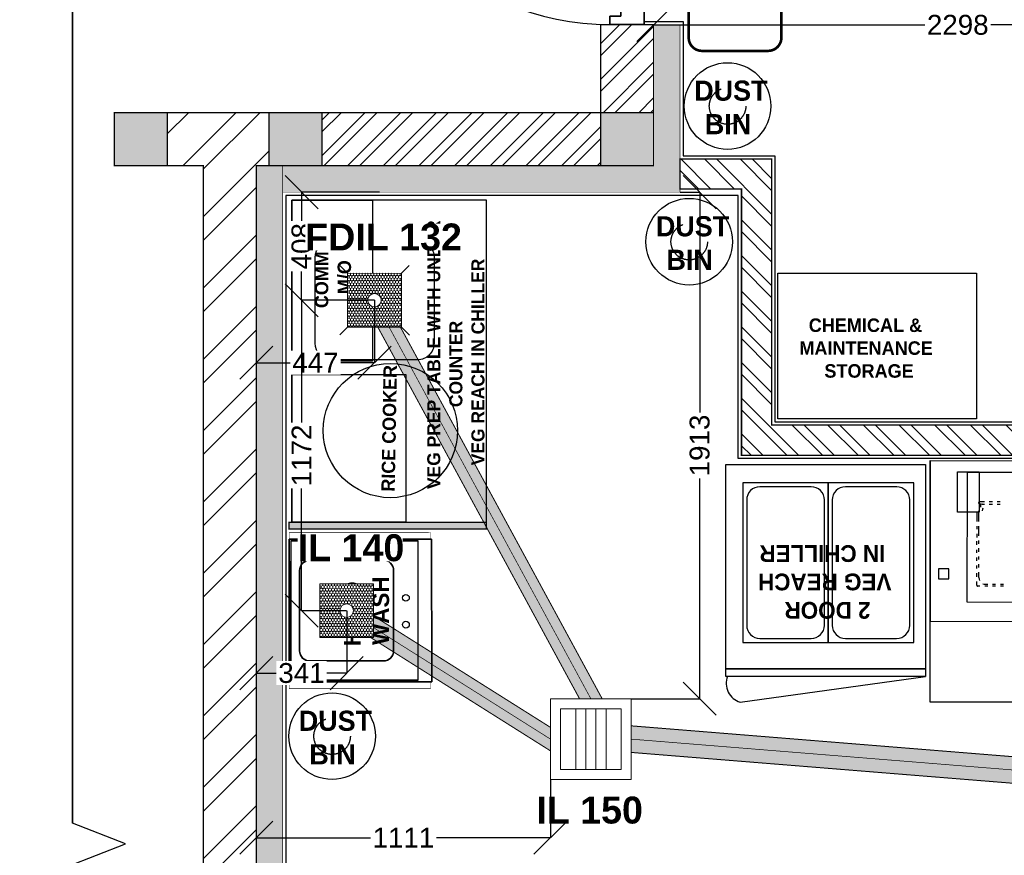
# Model space of a CAD drawing. Header units: millimetres. Extents: x -115221 to 194496, y -122556 to 375476.
# Tile 154 of 169: x 99495 to 103213, y 89758 to 92913. Entities that reach past the tile are written whole.
import ezdxf

# ---------------------------------------------------------------- set-up
doc = ezdxf.new("R2010")
doc.units = ezdxf.units.MM
doc.set_wipeout_variables(frame=1)
doc.header["$PDMODE"] = 3
doc.header["$PDSIZE"] = -100
doc.linetypes.add('CENTER', pattern=[2, 1.25, -0.25, 0.25, -0.25])
doc.linetypes.add('Dash2', pattern=[3, 1.5, -1.5])
for name, color, linetype, lineweight in [('drainage dim', 150, 'Continuous', 0), ('DRAINAGE TEXT', 6, 'Continuous', 0), ('PIPE CENTERLINE', 252, 'Continuous', 0), ('PLU - 100mm CI WASTE PIPE', 5, 'Continuous', 13), ('PLU - 75mm CI WASTE PIPE', 12, 'Continuous', 15), ('PLU-GRATING', 6, 'Continuous', 13), ('SS FRAME ( 560mm X 200mm)', 22, 'Continuous', 0)]:
    doc.layers.add(name, color=color, linetype=linetype, lineweight=lineweight)
doc.layers.add('FUR R0', color=8, linetype='Continuous')
doc.layers.add('WWDS FURNITURE LAYOUT', color=8, linetype='Continuous')
doc.styles.add('har', font='GOTHICB.TTF')
doc.styles.get("Standard").update_dxf_attribs({"font": 'arial.ttf'})
doc.dimstyles.new('PLU DIM', dxfattribs={"dimtxt": 75, "dimasz": 125, "dimexe": 0.1, "dimexo": 0.1, "dimgap": 0.09, "dimtad": 0, "dimtoh": 1, "dimdec": 0, "dimzin": 0, "dimdsep": 46, "dimtxsty": 'Standard', "dimblk": 'OBLIQUE', "dimcen": 0.09, "dimclrd": 150, "dimclre": 150, "dimclrt": 1, "dimadec": 0, "dimazin": 0, "dimtfac": 1, "dimtdec": 0, "dimtofl": 0, "dimtmove": 1, "dimatfit": 3, "dimldrblk": 'OBLIQUE', "dimfxl": 1, "dimtfill": 1, "dimfrac": 1, "dimtolj": 1, "dimtzin": 0, "dimarcsym": 0})

# ---------------------------------------------------------------- blocks, each defined once
blk = doc.blocks.new('NIA_Break Line w Scale - 1-100-21829179-F_B-13 PLAN')
at = {"layer": 'FUR R0'}
for p, q in [((6917.6, 466.7), (6839.8, 266.7)), ((6917.6, 466.7), (6839.8, 266.7)), ((7073.1, 66.7), (6917.6, 466.7)), ((7073.1, 66.7), (6917.6, 466.7)), ((6839.8, 266.7), (484.5, 266.7)), ((484.5, 266.7), (6839.8, 266.7))]:
    blk.add_line(p, q, dxfattribs=at)
blk = doc.blocks.new('veg reach in chileerr')
at = {"layer": 'FUR R0'}
blk.add_line((-1748880.68, -980092.99, 0), (-1748876.85, -980120.59, 0), dxfattribs=at)
at = {"layer": 'FUR R0', "elevation": 0}
for points in [[(-1748875.71, -980090.82), (-1748875.71, -980120.59), (-1748876.85, -980120.59), (-1748876.85, -980090.82)], [(-1748845.26, -980090.82), (-1748845.26, -980120.59), (-1748875.71, -980120.59), (-1748875.71, -980090.82)], [(-1748848, -980106.1), (-1748848, -980093.36), (-1748871.79, -980093.36), (-1748871.79, -980106.1)], [(-1748848, -980118.85), (-1748848, -980106.1), (-1748871.79, -980106.1), (-1748871.79, -980118.85)]]:
    blk.add_lwpolyline(points, close=True, dxfattribs=at)
for points in [[(-1748848.59, -980103.56), (-1748848.59, -980095.91, 0.414214), (-1748850.55, -980093.95), (-1748869.24, -980093.95, 0.414214), (-1748871.2, -980095.91), (-1748871.2, -980103.56, 0.414214), (-1748869.24, -980105.52), (-1748850.55, -980105.52, 0.414214)], [(-1748848.59, -980116.3), (-1748848.59, -980108.65, 0.414214), (-1748850.55, -980106.69), (-1748869.24, -980106.69, 0.414214), (-1748871.2, -980108.65), (-1748871.2, -980116.3, 0.414214), (-1748869.24, -980118.26), (-1748850.55, -980118.26, 0.414214)]]:
    blk.add_lwpolyline(points, format="xyb", close=True, dxfattribs=at)
at = {"layer": 'FUR R0'}
blk.add_arc((-1748877.93, -980093.77, 0), 2.87, 67.912, 164.1011, dxfattribs=at)
blk = doc.blocks.new('NIA-AR-DOOR-HOLLOW_METAL_SINGLE - NIA-AR-DOOR-D3a_1000Wx2100H-14814862-F_B-14 PLAN')
at = {"layer": 'FUR R0'}
for p, q in [((-500, 25), (-500, -100)), ((-450, 25), (-500, 25)), ((-500, 25), (-450, 25)), ((-500, -100), (-500, 25)), ((-500, -100), (-500, 25)), ((-500, 25), (-450, 25)), ((-450, -60), (-450, 25)), ((-450, 25), (-450, -60)), ((-450, 25), (-450, -60)), ((450, 25), (500, 25)), ((450, -60), (450, 25)), ((500, 25), (450, 25)), ((450, 25), (450, -60)), ((450, -60), (450, 25)), ((450, 25), (500, 25)), ((500, 25), (500, -100)), ((500, -100), (500, 25)), ((500, 25), (500, -100)), ((-470, -100), (-470, -60)), ((-470, -60), (-450, -60)), ((-450, -60), (-470, -60)), ((-470, -60), (-470, -100)), ((-470, -60), (-470, -100)), ((-450, -60), (-470, -60)), ((470, -60), (450, -60)), ((450, -60), (470, -60)), ((470, -60), (450, -60)), ((470, -100), (470, -60)), ((470, -60), (470, -100)), ((470, -100), (470, -60)), ((-500, -100), (-470, -100)), ((-470, -100), (-500, -100)), ((-470, -100), (-500, -100)), ((-470, -1070), (-470, -100)), ((-470, -100), (-430, -100)), ((-430, -100), (-430, -1070)), ((500, -100), (470, -100)), ((470, -100), (500, -100)), ((500, -100), (470, -100)), ((-430, -1070), (-470, -1070))]:
    blk.add_line(p, q, dxfattribs=at)
blk.add_arc((-470, -100), 970, 270, 360, dxfattribs=at)
blk = doc.blocks.new('KKLL')
for p, q in [((13950.34, -407.74), (13963.14, -407.74)), ((13947.88, -423), (13947.88, -410.2)), ((13965.6, -410.2), (13965.6, -423)), ((13951.58, -411.39), (13955.55, -415.36)), ((13961.95, -411.39), (13957.98, -415.36)), ((13951.56, -421.79), (13955.53, -417.82)), ((13961.95, -421.77), (13957.98, -417.8)), ((13963.14, -425.46), (13950.34, -425.46))]:
    blk.add_line(p, q)
blk.add_lwpolyline([(13971.67, -404.26), (13923.67, -404.26), (13923.67, -433.26), (13971.67, -433.26), (13971.67, -404.26)])
for points in [[(13923.67, -421.26), (13923.67, -404.26), (13945.67, -404.26), (13945.67, -421.26)], [(13947.67, -416.27), (13947.67, -404.26), (13971.67, -404.26), (13971.67, -416.27)]]:
    blk.add_lwpolyline(points, close=True)
blk.add_circle((13937.33, -418.95), 10)
at = {"extrusion": (0, 0, -1)}
for centre, major_axis, start_param, end_param in [((13950.34, -410.2), (-1.74, 1.74), 5.497782, 7.068578), ((13963.14, -410.2), (1.74, 1.74), -0.785403, 0.785393), ((13956.77, -416.58), (-0.529, 0.529), 4.712389, 10.995574), ((13956.33, -416.58), (-0.0784, 0.0784), 4.712389, 10.995574), ((13956.55, -416.2), (0.0784, 0.0784), 1.570796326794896, 7.853981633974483), ((13956.77, -416.58), (-0.0784, 0.0784), 4.712389, 10.995574), ((13956.99, -416.2), (0.0784, 0.0784), 1.570796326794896, 7.853981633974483), ((13957.21, -416.58), (0.0784, 0.0784), 1.570796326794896, 7.853981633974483), ((13956.55, -416.96), (-0.0784, 0.0784), 4.712389, 10.995574), ((13956.99, -416.96), (-0.0784, 0.0784), 4.712389, 10.995574), ((13950.34, -423), (1.74, 1.74), 2.356189, 3.926986), ((13963.14, -423), (-1.74, 1.74), 2.356189, 3.926986)]:
    blk.add_ellipse(centre, major_axis=major_axis, ratio=1, start_param=start_param, end_param=end_param, dxfattribs=at)
blk = doc.blocks.new('vegghndwshh')
at = {"layer": 'FUR R0'}
for p, q in [((32502.8, 15628.35, 0), (32502.8, 15647.35, 0)), ((32502.8, 15647.35, 0), (32520.55, 15647.35, 0)), ((32523.55, 15647.35, 0), (32523.55, 15628.35, 0)), ((32502.8, 15628.35, 0), (32520.55, 15628.35, 0))]:
    blk.add_line(p, q, dxfattribs=at)
at = {"layer": 'FUR R0', "elevation": 0}
for points in [[(32523.8, 15626.35), (32502.55, 15626.35), (32502.55, 15647.6), (32523.8, 15647.6)], [(32502.55, 15626.35), (32523.8, 15626.35), (32523.8, 15647.6), (32502.55, 15647.6)], [(32502.8, 15628.35), (32523.55, 15628.35), (32523.55, 15647.35), (32502.8, 15647.35)]]:
    blk.add_lwpolyline(points, close=True, dxfattribs=at)
for points in [[(32520.67, 15644.53), (32520.67, 15633.53, -0.414214), (32519.17, 15632.03), (32507.17, 15632.03, -0.414214), (32505.67, 15633.53), (32505.67, 15644.53, -0.414214), (32507.17, 15646.03), (32519.17, 15646.03, -0.414214)], [(32505.67, 15644.53), (32505.67, 15633.53, 0.414214), (32507.17, 15632.03), (32519.17, 15632.03, 0.414214), (32520.67, 15633.53), (32520.67, 15644.53, 0.414214), (32519.17, 15646.03), (32507.17, 15646.03, 0.414214)]]:
    blk.add_lwpolyline(points, format="xyb", close=True, dxfattribs=at)
at = {"layer": 'FUR R0'}
for centre, radius in [((32513.17, 15637.03, 0), 1), ((32513.17, 15637.03, 0), 0.75), ((32511.08, 15630.19, 0), 0.5), ((32515.08, 15630.19, 0), 0.5)]:
    blk.add_circle(centre, radius, dxfattribs=at)
blk = doc.blocks.new('FUR R0')
at = {"layer": 'WWDS FURNITURE LAYOUT'}
h = blk.add_hatch(color=8, dxfattribs=at)
h.dxf.hatch_style = 1
h.paths.add_polyline_path([(-7200, 592.9), (-7200, -40.1), (-8700, -40.1), (-8700, 59.9), (-7300, 59.9), (-7300, 592.9)])
h = blk.add_hatch(dxfattribs=at)
h.set_pattern_fill('ANSI32', color=8, scale=10, angle=180)
h.set_pattern_definition([(225, (1979671.92, 2797437.85), (67.351921, -67.351921), []), (225, (1979627.02, 2797437.85), (67.351921, -67.351921), [])])
h.paths.add_polyline_path([(-7500, 592.9), (-7300, 592.9), (-7300, 259.9), (-7500, 259.9)])
h = blk.add_hatch(color=8, dxfattribs=at)
h.dxf.hatch_style = 1
h.paths.add_polyline_path([(-9136, 59.9), (-9336, 59.9), (-9336, 259.9), (-9136, 259.9)])
h = blk.add_hatch(dxfattribs=at)
h.set_pattern_fill('ANSI32', color=8, scale=20, angle=180)
h.set_pattern_definition([(225, (1670971.06, 2824817.45), (134.703842, -134.703842), []), (225, (1670881.26, 2824817.45), (134.703842, -134.703842), [])])
h.paths.add_polyline_path([(-8752, 59.9), (-8800, 59.9), (-8800, -2920.3), (-9000, -2920.3), (-9000, 59.9), (-9136, 59.9), (-9136, 259.9), (-8752, 259.9)])
h = blk.add_hatch(color=8, dxfattribs=at)
h.dxf.hatch_style = 1
h.paths.add_polyline_path([(-8552, 59.9), (-8752, 59.9), (-8752, 259.9), (-8552, 259.9)])
h = blk.add_hatch(dxfattribs=at)
h.set_pattern_fill('ANSI32', color=8, scale=10, angle=180)
h.set_pattern_definition([(225, (1979671.92, 2798471.85), (67.351921, -67.351921), []), (225, (1979627.02, 2798471.85), (67.351921, -67.351921), [])])
h.paths.add_polyline_path([(-7500, 259.9), (-8552, 259.9), (-8552, 59.9), (-7500, 59.9)])
h = blk.add_hatch(color=8, dxfattribs=at)
h.dxf.hatch_style = 1
h.paths.add_polyline_path([(-7300, 59.9), (-7500, 59.9), (-7500, 259.9), (-7300, 259.9)])
at = {"layer": 'WWDS FURNITURE LAYOUT', "ltscale": 50}
h = blk.add_hatch(dxfattribs=at)
h.set_pattern_fill('ANSI32', color=8, scale=10, angle=90)
h.set_pattern_definition([(135, (-1707085.58, -2849989.47), (-67.351921, -67.351921), []), (135, (-1707085.58, -2849944.57), (-67.351921, -67.351921), [])])
h.paths.add_polyline_path([(-7200, 85.6), (-6853.9, 85.6), (-6853.9, -919.4), (-5200.6, -919.4), (-5200.6, -246.4), (-5086.8, -246.4), (-5086.8, -919.4), (-4052.6, -919.4), (-4052.6, -1033.2), (-6967.7, -1033.2), (-6967.7, -28.1), (-7200, -28.1)])
at = {"layer": 'WWDS FURNITURE LAYOUT'}
h = blk.add_hatch(color=8, dxfattribs=at)
h.dxf.hatch_style = 1
h.paths.add_polyline_path([(-8699.5, -40.1), (-8700, -40.1), (-8700, -5900.5), (-8800, -5900.5), (-8800, 59.9), (-8700.5, 59.9)])
at = {"layer": 'WWDS FURNITURE LAYOUT', "ltscale": 50}
h = blk.add_hatch(color=8, dxfattribs=at)
h.dxf.hatch_style = 1
h.paths.add_polyline_path([(-7931.2, -1311.9), (-8676, -1311.9), (-8676, -1286.5), (-7931.2, -1286.4)])
at = {"layer": 'WWDS FURNITURE LAYOUT', "color": 8}
blk.add_line((-7500, 259.9), (-8552, 259.9), dxfattribs=at)
at = {"layer": 'WWDS FURNITURE LAYOUT', "color": 8, "ltscale": 50, "const_width": 10}
blk.add_lwpolyline([(-6817.1, 1643.5), (-6817.1, 543.5, -0.414214), (-6867.1, 493.5), (-7117.1, 493.5, -0.414214), (-7167.1, 543.5), (-7167.1, 1643.5, -0.414214), (-7117.1, 1693.5), (-6867.1, 1693.5, -0.414214)], format="xyb", close=True, dxfattribs=at)
at = {"layer": 'WWDS FURNITURE LAYOUT', "color": 8}
for points in [[(-7335.4, 604.9), (-7188, 604.9), (-7188, 97.6), (-6841.9, 97.6), (-6841.9, -907.4), (-5212.6, -907.4), (-5212.6, -234.4), (-5074.8, -234.4), (-5074.8, -907.4), (-4040.6, -907.4), (-4040.6, -1045.2), (-6979.7, -1045.2), (-6979.7, -52.1), (-8688, -52.1), (-8688, -3702.7), (-7764.6, -3702.7), (-7764.6, -3840.5), (-8688, -3840.5), (-8688, -5900.5), (-6775, -5900.5)], [(-6255.3, -1053.6), (-6255.4, -1661.5)], [(-6255.4, -1964.9), (-6255.3, -1053.6), (-4908.2, -1053.8), (-4908.3, -1965.1), (-6255.4, -1964.9)], [(-5058.5, -1587.4), (-5058.4, -1098.3), (-6116.1, -1098.2), (-6116.2, -1587.3), (-5058.5, -1587.4), (-5058.5, -1551.3)], [(-6069, -1209.6), (-6071.1, -1210.6), (-6073.2, -1212.7), (-6073.2, -1214.9)], [(-6061.6, -1209.6), (-6069, -1209.6)], [(-6058.4, -1218.1), (-6063.7, -1219.1), (-6069, -1220.2)], [(-6065.7, -1214.9), (-6065.7, -1228.7)], [(-6049.9, -1209.6), (-6061.6, -1209.6)], [(-6058.4, -1218.1), (-6049.9, -1218.1)], [(-6020.2, -1209.6), (-6031.9, -1209.6)], [(-6031.9, -1218.1), (-6020.2, -1218.1)], [(-5990.5, -1209.6), (-6002.2, -1209.6)], [(-6002.2, -1218.1), (-5990.5, -1218.1)], [(-6079, -1246.7), (-6079, -1258.4)], [(-6079, -1258.4), (-6079, -1271.1)], [(-6071.6, -1258.4), (-6071.6, -1243.5)], [(-6071.6, -1271.1), (-6071.6, -1258.4)], [(-6056.2, -1232.9), (-6057.3, -1237.2), (-6058.3, -1243.5)], [(-6079, -1271.1), (-6079, -1282.8)], [(-6079, -1300.8), (-6079, -1312.5)], [(-6071.6, -1282.8), (-6071.6, -1271.1)], [(-6071.6, -1316.7), (-6071.6, -1300.8)], [(-6079, -1330.5), (-6079, -1344.3)], [(-6071.6, -1336.9), (-6071.6, -1316.7)], [(-6079, -1371.9), (-6079, -1358.1)], [(-6071.6, -1367.6), (-6071.6, -1354.9)], [(-6079.1, -1401.6), (-6079.1, -1389.9)], [(-6071.6, -1397.4), (-6071.6, -1384.6)], [(-6079.1, -1431.3), (-6079.1, -1419.6)], [(-6079.1, -1461), (-6079.1, -1449.3)], [(-6071.6, -1427.1), (-6071.6, -1415.4)], [(-6071.6, -1456.8), (-6071.6, -1445.1)], [(-6223.3, -1462), (-6223.4, -1500.2), (-6185.2, -1500.2), (-6185.2, -1462.1), (-6223.3, -1462)], [(-6079.1, -1491.8), (-6079.1, -1479)], [(-6071.6, -1495), (-6071.6, -1474.8)], [(-6079.1, -1523.6), (-6079.1, -1509.8)], [(-6079.1, -1523.6), (-6079.1, -1525.7), (-6076.9, -1527.8), (-6074.8, -1527.8)], [(-6071.6, -1495), (-6070.6, -1501.3), (-6069.5, -1505.6)], [(-6056.8, -1518.3), (-6051.5, -1520.4), (-6046.2, -1520.4)], [(-6046.2, -1520.4), (-6037.7, -1520.4)], [(-6019.7, -1520.4), (-6008, -1520.4)], [(-5990, -1520.4), (-5978.3, -1520.4)], [(-6067.4, -1527.8), (-6074.8, -1527.8)], [(-6037.7, -1527.8), (-6049.4, -1527.8)], [(-6008, -1527.9), (-6019.7, -1527.9)], [(-5978.3, -1527.9), (-5990, -1527.9)], [(-4908.3, -1661.7), (-6255.4, -1661.5)]]:
    blk.add_lwpolyline(points, dxfattribs=at)
for points, const_width in [([(-7500, 592.9), (-7300, 592.9), (-7300, 259.9), (-7500, 259.9)], 5), ([(-7200, 592.9), (-7200, -40.1), (-8700, -40.1), (-8700, 59.9), (-7300, 59.9), (-7300, 592.9)], 2), ([(-8752, 59.9), (-8800, 59.9), (-8800, -2920.3), (-9000, -2920.3), (-9000, 59.9), (-9136, 59.9), (-9136, 259.9), (-8752, 259.9)], 5), ([(-7500, 259.9), (-8552, 259.9), (-8552, 59.9), (-7500, 59.9)], 5), ([(-7200, 85.6), (-6853.9, 85.6), (-6853.9, -919.4), (-5200.6, -919.4), (-5200.6, -246.4), (-5086.8, -246.4), (-5086.8, -919.4), (-4052.6, -919.4), (-4052.6, -1033.2), (-6967.7, -1033.2), (-6967.7, -28.1), (-7200, -28.1)], 5.07), ([(-8699.5, -40.1), (-8700, -40.1), (-8700, -5900.5), (-8800, -5900.5), (-8800, 59.9), (-8700.5, 59.9)], 2)]:
    blk.add_lwpolyline(points, close=True, dxfattribs=dict(at, const_width=const_width))
at = {"layer": 'WWDS FURNITURE LAYOUT', "color": 8, "lineweight": 70, "const_width": 5}
for points in [[(-9136, 59.9), (-9336, 59.9), (-9336, 259.9), (-9136, 259.9)], [(-8552, 59.9), (-8752, 59.9), (-8752, 259.9), (-8552, 259.9)], [(-7300, 59.9), (-7500, 59.9), (-7500, 259.9), (-7300, 259.9)]]:
    blk.add_lwpolyline(points, close=True, dxfattribs=at)
at = {"layer": 'WWDS FURNITURE LAYOUT', "color": 8}
for points in [[(-6829.9, -345.4), (-6079.9, -345.4), (-6079.9, -895.4), (-6829.9, -895.4)], [(-6069.9, -1247.8), (-6151.6, -1247.7), (-6151.6, -1096), (-6069.9, -1096)]]:
    blk.add_lwpolyline(points, close=True, dxfattribs=at)
at = {"layer": 'WWDS FURNITURE LAYOUT', "color": 8, "linetype": 'Continuous', "lineweight": 0, "ltscale": 8, "const_width": 5}
blk.add_lwpolyline([(-7931.2, -1311.9), (-8676, -1311.9), (-8676, -1286.5), (-7931.2, -1286.4)], close=True, dxfattribs=at)
at = {"layer": 'WWDS FURNITURE LAYOUT', "color": 8, "ltscale": 10, "const_width": 1.58}
for points in [[(-8676, -1350.8), (-8141.7, -1350.7), (-8141.7, -1325.4), (-8676, -1325.5)], [(-8676, -1889.1), (-8141.7, -1889.2), (-8141.7, -1914.5), (-8676, -1914.5)]]:
    blk.add_lwpolyline(points, close=True, dxfattribs=at)
at = {"layer": 'WWDS FURNITURE LAYOUT', "color": 8, "ltscale": 200}
for centre in [(-7020.3, 285.1, 0), (-7165.1, -227), (-8513.6, -2094, 0)]:
    blk.add_circle(centre, 163.5, dxfattribs=at)
at = {"layer": 'WWDS FURNITURE LAYOUT', "color": 8, "linetype": 'Dash2', "ltscale": 200}
for centre in [(-7020.3, 285.1, 0), (-7165.1, -227), (-8513.6, -2094, 0)]:
    blk.add_circle(centre, 68.9, dxfattribs=at)
at = {"layer": 'WWDS FURNITURE LAYOUT', "color": 8, "rotation": 270}
blk.add_blockref('NIA_Break Line w Scale - 1-100-21829179-F_B-13 PLAN', (-9760, 4417.3), dxfattribs=at)
at = {"layer": 'WWDS FURNITURE LAYOUT', "color": 8, "lineweight": 15, "xscale": 1.034000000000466, "yscale": 1.034000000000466, "zscale": 1.034000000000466, "rotation": 270}
blk.add_blockref('NIA-AR-DOOR-HOLLOW_METAL_SINGLE - NIA-AR-DOOR-D3a_1000Wx2100H-14814862-F_B-14 PLAN', (-7361.2, 1109.9), dxfattribs=at)
at = {"layer": 'WWDS FURNITURE LAYOUT', "color": 8, "linetype": 'ByBlock', "xscale": 25.33333333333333, "yscale": 25.33333333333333, "zscale": 25.33333333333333, "rotation": 89.99294673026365}
blk.add_blockref('KKLL', (-18950.4, -354017.9), dxfattribs=at)
at = {"layer": 'WWDS FURNITURE LAYOUT', "color": 8}
for name, p, xscale, yscale, zscale, rotation in [('veg reach in chileerr', (-24829777.6, 44306495.6, 0), 25.33333333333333, 25.33333333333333, 25.33333333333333, 89.99196019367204), ('vegghndwshh', (387845.5, -825231.3, 0), 25.33333333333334, 25.33333333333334, 25.33333333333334, 90.00803980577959)]:
    blk.add_blockref(name, p, dxfattribs=dict(at, xscale=xscale, yscale=yscale, zscale=zscale, rotation=rotation))
at = {"layer": 'WWDS FURNITURE LAYOUT', "color": 8, "style": 'har'}
for s, height, rotation, p in [('DUST', 76, 0.0332, (-7146.1, 305.3)), ('BIN', 76, 0.0332, (-7106.2, 178.7)), ('DUST', 76, 0.0332, (-7290.9, -206.8, 0)), ('VEG PREP TABLE WITH UNDER', 49.291, 90.008, (-8105.1, -1161.1, 0)), ('COMM.', 50.67, 90.008, (-8528, -477.8, 0)), ('BIN', 76, 0.0332, (-7251.1, -333.4, 0)), ('M/O', 50.67, 90.008, (-8442.1, -424.8, 0)), ('VEG REACH IN CHILLER', 49.291, 90.008, (-7938.3, -1071.2, 0)), ('CHEMICAL &', 51.01, 359.992, (-6713.8, -567.8)), ('COUNTER', 49.29, 90.008, (-8021.7, -851.6, 0)), ('MAINTENANCE', 51.012, 359.992, (-6749.3, -654.1)), ('STORAGE', 51.01, 359.992, (-6654.7, -740.4)), ('RICE COOKER', 50.667, 88.9906, (-8277.1, -1171.1)), ('IN CHILLER', 63.33, 180.0076, (-6424.7, -1372.7, 0)), ('VEG REACH', 63.33, 180.0076, (-6401.7, -1479.9, 0)), ('HAND', 63.33, 90.008, (-8405.7, -1754.3, 0)), ('WASH', 63.33, 90.008, (-8298.6, -1749.5, 0)), ('2 DOOR', 63.33, 180.0076, (-6480.7, -1587, 0)), ('DUST', 76, 0.0332, (-8639.4, -2073.8)), ('BIN', 76, 0.0332, (-8599.5, -2200.4))]:
    blk.add_text(s, height=height, rotation=rotation, dxfattribs=at).set_placement(p)
blk = doc.blocks.new('*U176')
at = {"true_color": 0x991b1e, "transparency": 33554483}
blk.add_hatch(color=244, dxfattribs=at).paths.add_polyline_path([(0, 37.5), (1814.9, 37.5), (1814.9, -37.5), (0, -37.5)])
at = {"layer": 'PIPE CENTERLINE', "color": 7, "linetype": 'CENTER', "ltscale": 80, "transparency": 33554687, "const_width": 2.54}
blk.add_lwpolyline([(0, 0), (1814.9, 0)], dxfattribs=at)
at = {"layer": 'PLU - 75mm CI WASTE PIPE', "transparency": 33554687, "const_width": 3.81}
blk.add_lwpolyline([(0, 37.5), (1814.9, 37.5), (1814.9, -37.5), (0, -37.5)], close=True, dxfattribs=at)
blk = doc.blocks.new('GRATING 200x200')
at = {"color": 1}
blk.add_wipeout([(-4, -4), (-4, 4), (4, 4), (4, -4)], dxfattribs=at).dxf.layer = 'PLU-GRATING'
at = {"layer": 'PLU-GRATING'}
h = blk.add_hatch(dxfattribs=at)
h.set_pattern_fill('HONEY', color=1, scale=2, angle=90, style=0)
h.set_pattern_definition([(90, (7259.3327, -90712.28934), (-0.21650635, 0.375), [0.25, -0.5]), (210, (7259.3327, -90712.28934), (-0.2165063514, -0.3749999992), [0.25, -0.5]), (150, (7259.3327, -90712.28934), (-0.4330127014, 8e-10), [-0.5, 0.25])])
h.paths.add_polyline_path([(-4, -4), (-4, 4), (4, 4), (4, -4)])
edge = h.paths.add_edge_path(flags=16)
edge.add_arc((0, 0), 1, 90, 450)
at = {"layer": 'PLU-GRATING', "color": 1}
blk.add_lwpolyline([(-4, -4), (-4, 4), (4, 4), (4, -4)], close=True, dxfattribs=at)
at = {"layer": 'PLU-GRATING', "color": 252}
blk.add_circle((0, 0), 1, dxfattribs=at)
at = {"layer": 'SS FRAME ( 560mm X 200mm)', "lineweight": 13, "ltscale": 50, "const_width": 0.07}
blk.add_lwpolyline([(-4, 4), (4, 4), (4, -4), (-4, -4)], close=True, dxfattribs=at)
blk = doc.blocks.new('_Oblique')
at = {"color": 0, "linetype": 'ByBlock', "lineweight": -2}
blk.add_line((-0.5, -0.5), (0.5, 0.5), dxfattribs=at)
blk = doc.blocks.new('*D159')
at = {"layer": 'Defpoints', "color": 0, "transparency": 16777216}
for p in [(100559.5, 92261.8), (100854, 92261.8), (100835, 91853.9, 0)]:
    blk.add_point(p, dxfattribs=at)
at = {"layer": 'drainage dim', "color": 150, "lineweight": -2, "transparency": 16777216}
for p, q in [((100853.9, 92261.8), (100559.4, 92261.8)), ((100559.5, 92261.8), (100559.5, 92142.4)), ((100559.5, 91853.9), (100559.5, 91973.3)), ((100834.9, 91853.9), (100559.4, 91853.9))]:
    blk.add_line(p, q, dxfattribs=at)
at = {"layer": 'drainage dim', "color": 150, "lineweight": -2, "transparency": 16777216, "xscale": 125, "yscale": 125, "zscale": 125}
for p, rotation in [((100559.5, 92261.8), 90), ((100559.5, 91853.9), 270)]:
    blk.add_blockref('_Oblique', p, dxfattribs=dict(at, rotation=rotation))
at = {"layer": 'drainage dim', "color": 1, "transparency": 16777216, "insert": (100559.5, 92057.8), "char_height": 75, "attachment_point": 5, "rotation": 90, "bg_fill": 3, "box_fill_scale": 1.1, "bg_fill_color": 256, "bg_fill_true_color": 13158600, "bg_fill_transparency": 0}
blk.add_mtext('\\A1;408', dxfattribs=at)
blk = doc.blocks.new('*D160')
at = {"layer": 'Defpoints', "color": 0, "ltscale": 10, "transparency": 16777216}
for p in [(100388.5, 91854.6, 3384486429775.9), (100835, 91853.8, 3384486429775.9), (100835, 91618.1)]:
    blk.add_point(p, dxfattribs=at)
at = {"layer": 'drainage dim', "color": 150, "lineweight": -2, "ltscale": 10, "transparency": 16777216}
for p, q in [((100388.5, 91854.5), (100388.5, 91618)), ((100835, 91853.7), (100835, 91618)), ((100388.5, 91618.1), (100527.3, 91618.1)), ((100835, 91618.1), (100696.2, 91618.1))]:
    blk.add_line(p, q, dxfattribs=at)
at = {"layer": 'drainage dim', "color": 150, "lineweight": -2, "ltscale": 10, "transparency": 16777216, "xscale": 125, "yscale": 125, "zscale": 125, "rotation": 180}
blk.add_blockref('_Oblique', (100388.5, 91618.1), dxfattribs=at)
at = {"layer": 'drainage dim', "color": 150, "lineweight": -2, "ltscale": 10, "transparency": 16777216, "xscale": 125, "yscale": 125, "zscale": 125}
blk.add_blockref('_Oblique', (100835, 91618.1), dxfattribs=at)
at = {"layer": 'drainage dim', "color": 1, "ltscale": 10, "transparency": 16777216, "insert": (100611.7, 91618.1), "char_height": 75, "attachment_point": 5, "bg_fill": 3, "box_fill_scale": 1.1, "bg_fill_color": 256, "bg_fill_true_color": 13158600, "bg_fill_transparency": 0}
blk.add_mtext('\\A1;447', dxfattribs=at)
blk = doc.blocks.new('*U175')
at = {"true_color": 0x991b1e, "transparency": 33554483}
blk.add_hatch(color=244, dxfattribs=at).paths.add_polyline_path([(0, 37.5), (970.6, 37.5), (970.6, -37.5), (0, -37.5)])
at = {"layer": 'PIPE CENTERLINE', "color": 7, "linetype": 'CENTER', "ltscale": 80, "transparency": 33554687, "const_width": 2.54}
blk.add_lwpolyline([(0, 0), (970.6, 0)], dxfattribs=at)
at = {"layer": 'PLU - 75mm CI WASTE PIPE', "transparency": 33554687, "const_width": 3.81}
blk.add_lwpolyline([(0, 37.5), (970.6, 37.5), (970.6, -37.5), (0, -37.5)], close=True, dxfattribs=at)
blk = doc.blocks.new('*D161')
at = {"layer": 'Defpoints', "color": 0, "transparency": 16777216}
for p in [(100559.5, 91853.9), (100835, 91853.9, 0), (100729.8, 90681.8, 0)]:
    blk.add_point(p, dxfattribs=at)
at = {"layer": 'drainage dim', "color": 150, "lineweight": -2, "transparency": 16777216}
for p, q in [((100834.9, 91853.9), (100559.4, 91853.9)), ((100559.5, 91853.9), (100559.5, 91376)), ((100559.5, 90681.8), (100559.5, 91159.7)), ((100729.7, 90681.8), (100559.4, 90681.8))]:
    blk.add_line(p, q, dxfattribs=at)
at = {"layer": 'drainage dim', "color": 150, "lineweight": -2, "transparency": 16777216, "xscale": 125, "yscale": 125, "zscale": 125}
for p, rotation in [((100559.5, 91853.9), 90), ((100559.5, 90681.8), 270)]:
    blk.add_blockref('_Oblique', p, dxfattribs=dict(at, rotation=rotation))
at = {"layer": 'drainage dim', "color": 1, "transparency": 16777216, "insert": (100559.5, 91267.9), "char_height": 75, "attachment_point": 5, "rotation": 90, "bg_fill": 3, "box_fill_scale": 1.1, "bg_fill_color": 256, "bg_fill_true_color": 13158600, "bg_fill_transparency": 0}
blk.add_mtext('\\A1;1172', dxfattribs=at)
blk = doc.blocks.new('*D162')
at = {"layer": 'Defpoints', "color": 0, "ltscale": 10, "transparency": 16777216}
for p in [(100388.5, 90682.5, 3384486429775.9), (100729.8, 90681.7, 3384486429775.9), (100729.8, 90446)]:
    blk.add_point(p, dxfattribs=at)
at = {"layer": 'drainage dim', "color": 150, "lineweight": -2, "ltscale": 10, "transparency": 16777216}
for p, q in [((100388.5, 90682.4), (100388.5, 90445.9)), ((100729.8, 90681.6), (100729.8, 90445.9)), ((100388.5, 90446), (100483.4, 90446)), ((100729.8, 90446), (100634.8, 90446))]:
    blk.add_line(p, q, dxfattribs=at)
at = {"layer": 'drainage dim', "color": 150, "lineweight": -2, "ltscale": 10, "transparency": 16777216, "xscale": 125, "yscale": 125, "zscale": 125, "rotation": 180}
blk.add_blockref('_Oblique', (100388.5, 90446), dxfattribs=at)
at = {"layer": 'drainage dim', "color": 150, "lineweight": -2, "ltscale": 10, "transparency": 16777216, "xscale": 125, "yscale": 125, "zscale": 125}
blk.add_blockref('_Oblique', (100729.8, 90446), dxfattribs=at)
at = {"layer": 'drainage dim', "color": 1, "ltscale": 10, "transparency": 16777216, "insert": (100559.1, 90446), "char_height": 75, "attachment_point": 5, "bg_fill": 3, "box_fill_scale": 1.1, "bg_fill_color": 256, "bg_fill_true_color": 13158600, "bg_fill_transparency": 0}
blk.add_mtext('\\A1;341', dxfattribs=at)
blk = doc.blocks.new('A$C49451BA1')
blk.add_wipeout([(0, 12), (12, 12), (12, 0), (0, 0)])
at = {"layer": 'PLU-GRATING', "lineweight": 5}
for points in [[(0, 0), (12, 0), (12, 12), (0, 12)], [(10.5, 1.5), (10.5, 10.5), (1.5, 10.5), (1.5, 1.5)], [(3.75, 10.5), (5.25, 10.5), (5.25, 1.5), (3.75, 1.5)], [(8.25, 10.5), (6.75, 10.5), (6.75, 1.5), (8.25, 1.5)]]:
    blk.add_lwpolyline(points, close=True, dxfattribs=at)
blk = doc.blocks.new('*U183')
at = {"layer": 'PLU - 100mm CI WASTE PIPE', "transparency": 33554483}
blk.add_hatch(color=5, dxfattribs=at).paths.add_polyline_path([(0, 50), (3960, 50), (3960, -50), (0, -50)])
at = {"layer": 'PIPE CENTERLINE', "color": 7, "linetype": 'CENTER', "ltscale": 100, "transparency": 33554687, "const_width": 2.54}
blk.add_lwpolyline([(0, 0), (3960, 0)], dxfattribs=at)
at = {"layer": 'PLU - 100mm CI WASTE PIPE', "color": 5, "transparency": 33554687, "const_width": 3.81}
blk.add_lwpolyline([(0, 50), (3960, 50), (3960, -50), (0, -50)], close=True, dxfattribs=at)
blk = doc.blocks.new('*D549')
at = {"layer": 'Defpoints', "color": 0, "transparency": 16777216}
for p in [(100388.5, 90044.4), (101499.5, 90044.4), (100388.5, 89824.7)]:
    blk.add_point(p, dxfattribs=at)
at = {"layer": 'drainage dim', "color": 150, "lineweight": -2, "transparency": 16777216}
for p, q in [((100388.5, 90044.3), (100388.5, 89824.6)), ((101499.5, 90044.3), (101499.5, 89824.6)), ((100388.5, 89824.7), (100842.7, 89824.7)), ((101499.5, 89824.7), (101045.3, 89824.7))]:
    blk.add_line(p, q, dxfattribs=at)
at = {"layer": 'drainage dim', "color": 150, "lineweight": -2, "transparency": 16777216, "xscale": 125, "yscale": 125, "zscale": 125, "rotation": 180}
blk.add_blockref('_Oblique', (100388.5, 89824.7), dxfattribs=at)
at = {"layer": 'drainage dim', "color": 150, "lineweight": -2, "transparency": 16777216, "xscale": 125, "yscale": 125, "zscale": 125}
blk.add_blockref('_Oblique', (101499.5, 89824.7), dxfattribs=at)
at = {"layer": 'drainage dim', "color": 1, "transparency": 16777216, "insert": (100944, 89824.7), "char_height": 75, "attachment_point": 5, "bg_fill": 3, "box_fill_scale": 1.1, "bg_fill_color": 256, "bg_fill_true_color": 13158600, "bg_fill_transparency": 0}
blk.add_mtext('\\A1;1111', dxfattribs=at)
blk = doc.blocks.new('*D550')
at = {"layer": 'Defpoints', "color": 0, "transparency": 16777216}
for p in [(101988.5, 92261.8), (102062.8, 92261.8), (101804.3, 90349.2)]:
    blk.add_point(p, dxfattribs=at)
at = {"layer": 'drainage dim', "color": 150, "lineweight": -2, "transparency": 16777216}
for p, q in [((101988.6, 92261.8), (102062.9, 92261.8)), ((102062.8, 92261.8), (102062.8, 91414)), ((102062.8, 90349.2), (102062.8, 91196.9)), ((101804.4, 90349.2), (102062.9, 90349.2))]:
    blk.add_line(p, q, dxfattribs=at)
at = {"layer": 'drainage dim', "color": 150, "lineweight": -2, "transparency": 16777216, "xscale": 125, "yscale": 125, "zscale": 125}
for p, rotation in [((102062.8, 92261.8), 90), ((102062.8, 90349.2), 270)]:
    blk.add_blockref('_Oblique', p, dxfattribs=dict(at, rotation=rotation))
at = {"layer": 'drainage dim', "color": 1, "transparency": 16777216, "insert": (102062.8, 91305.5), "char_height": 75, "attachment_point": 5, "rotation": 90, "bg_fill": 3, "box_fill_scale": 1.1, "bg_fill_color": 256, "bg_fill_true_color": 13158600, "bg_fill_transparency": 0}
blk.add_mtext('\\A1;1913', dxfattribs=at)
blk = doc.blocks.new('*D551')
at = {"layer": 'Defpoints', "color": 0, "transparency": 16777216}
for p in [(104186.2, 93127.3), (101888.5, 92894.8), (101888.5, 92893.3)]:
    blk.add_point(p, dxfattribs=at)
at = {"layer": 'drainage dim', "color": 150, "lineweight": -2, "transparency": 16777216}
for p, q in [((104186.2, 93127.2), (104186.2, 92893.2)), ((101888.5, 92894.7), (101888.5, 92893.2)), ((101888.5, 92893.3), (102924.5, 92893.3)), ((104186.2, 92893.3), (103150.1, 92893.3))]:
    blk.add_line(p, q, dxfattribs=at)
at = {"layer": 'drainage dim', "color": 150, "lineweight": -2, "transparency": 16777216, "xscale": 125, "yscale": 125, "zscale": 125, "rotation": 180}
blk.add_blockref('_Oblique', (101888.5, 92893.3), dxfattribs=at)
at = {"layer": 'drainage dim', "color": 150, "lineweight": -2, "transparency": 16777216, "xscale": 125, "yscale": 125, "zscale": 125}
blk.add_blockref('_Oblique', (104186.2, 92893.3), dxfattribs=at)
at = {"layer": 'drainage dim', "color": 1, "transparency": 16777216, "insert": (103037.3, 92893.3), "char_height": 75, "attachment_point": 5, "bg_fill": 3, "box_fill_scale": 1.1, "bg_fill_color": 256, "bg_fill_true_color": 13158600, "bg_fill_transparency": 0}
blk.add_mtext('\\A1;2298', dxfattribs=at)

msp = doc.modelspace()

# ---------------------------------------------------------------- block references
at = {"transparency": 33554687}
for name, p, rotation in [('*U176', (100835, 91853.9, 0), 298.4983654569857), ('*U175', (100729.8, 90681.8, 0), 327.7839097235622), ('*U183', (101712.7, 90204.2), 355.3819563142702)]:
    msp.add_blockref(name, p, dxfattribs=dict(at, rotation=rotation))
at = {"layer": 'WWDS FURNITURE LAYOUT'}
msp.add_blockref('FUR R0', (109188.4, 92301.9), dxfattribs=at)

# ---------------------------------------------------------------- next in the draw order: block references
at = {"layer": 'PLU-GRATING', "xscale": 25.4, "yscale": 25.4, "zscale": 25.4, "rotation": 359.9719442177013}
for p in [(100835, 91853.9, 0), (100729.8, 90681.8, 0)]:
    msp.add_blockref('GRATING 200x200', p, dxfattribs=at)
at = {"layer": 'PLU-GRATING', "lineweight": 13, "xscale": 25.4, "yscale": 25.4, "zscale": 25.4}
msp.add_blockref('A$C49451BA1', (101499.5, 90044.4), dxfattribs=at)

# ---------------------------------------------------------------- next in the draw order: texts
at = {"layer": 'DRAINAGE TEXT', "color": 200, "insert": (101446, 89979.8, -998.3), "char_height": 101.6, "width": 396.397, "attachment_point": 1, "bg_fill": 3, "box_fill_scale": 1, "bg_fill_color": 256, "bg_fill_transparency": 0}
msp.add_mtext('{\\fArial|b1|i0|c0|p34;IL 150}', dxfattribs=at)

# ---------------------------------------------------------------- next in the draw order: dimensions: what is measured, and where the dimension line sits
at = {"layer": 'drainage dim'}
dim = msp.add_linear_dim(base=(101888.5, 92893.3), p1=(104186.2, 93127.3), p2=(101888.5, 92894.8), dimstyle='PLU DIM', dxfattribs=at)
dim.commit()
dim.dimension.update_dxf_attribs({"geometry": '*D551', "text_midpoint": (103037.3, 92893.3)})

# ---------------------------------------------------------------- next in the draw order: dimensions: what is measured, and where the dimension line sits
for base, p1, p2, picture, middle in [((100559.5, 92261.8), (100835, 91853.9, 0), (100854, 92261.8), '*D159', (100559.5, 92057.8)), ((102062.8, 92261.8), (101804.3, 90349.2), (101988.5, 92261.8), '*D550', (102062.8, 91305.5))]:
    dim = msp.add_linear_dim(base=base, p1=p1, p2=p2, angle=90, dimstyle='PLU DIM', dxfattribs=at)
    dim.commit()
    dim.dimension.update_dxf_attribs({"geometry": picture, "text_midpoint": middle})
dim = msp.add_linear_dim(base=(100388.5, 89824.7), p1=(101499.5, 90044.4), p2=(100388.5, 90044.4), dimstyle='PLU DIM', dxfattribs=at)
dim.commit()
dim.dimension.update_dxf_attribs({"geometry": '*D549', "text_midpoint": (100944, 89824.7)})

# ---------------------------------------------------------------- next in the draw order: texts
at = {"layer": 'DRAINAGE TEXT', "color": 200, "insert": (100573.3, 92143.6), "char_height": 101.6, "width": 603.681, "attachment_point": 1, "bg_fill": 3, "box_fill_scale": 1, "bg_fill_color": 256, "bg_fill_transparency": 0}
msp.add_mtext('{\\fArial|b1|i0|c0|p34;FDIL 132}', dxfattribs=at)

# ---------------------------------------------------------------- next in the draw order: dimensions: what is measured, and where the dimension line sits
at = {"layer": 'drainage dim', "ltscale": 10}
dim = msp.add_linear_dim(base=(100834.9672, 91618.1175, -3384486429775.8862), p1=(100388.458, 91854.6049), p2=(100834.9672, 91853.8279), dimstyle='PLU DIM', dxfattribs=at)
dim.commit()
dim.dimension.update_dxf_attribs({"geometry": '*D160', "text_midpoint": (100611.7126, 91618.1175, -3384486429775.8862)})

# ---------------------------------------------------------------- next in the draw order: dimensions: what is measured, and where the dimension line sits
at = {"layer": 'drainage dim'}
dim = msp.add_linear_dim(base=(100559.5, 91853.9), p1=(100729.8, 90681.8, 0), p2=(100835, 91853.9, 0), angle=90, dimstyle='PLU DIM', dxfattribs=at)
dim.commit()
dim.dimension.update_dxf_attribs({"geometry": '*D161', "text_midpoint": (100559.5, 91267.9)})

# ---------------------------------------------------------------- next in the draw order: texts
at = {"layer": 'DRAINAGE TEXT', "color": 200, "insert": (100545.1, 90970.3), "char_height": 101.6, "width": 396.397, "attachment_point": 1, "bg_fill": 3, "box_fill_scale": 1, "bg_fill_color": 256, "bg_fill_transparency": 0}
msp.add_mtext('{\\fArial|b1|i0|c0|p34;IL 140}', dxfattribs=at)

# ---------------------------------------------------------------- next in the draw order: dimensions: what is measured, and where the dimension line sits
at = {"layer": 'drainage dim', "ltscale": 10}
dim = msp.add_linear_dim(base=(100729.8, 90446, -3384486429775.9), p1=(100388.5, 90682.5), p2=(100729.8, 90681.7), dimstyle='PLU DIM', dxfattribs=at)
dim.commit()
dim.dimension.update_dxf_attribs({"geometry": '*D162', "text_midpoint": (100559.1, 90446, -3384486429775.9)})

doc.saveas('drawing.dxf')
